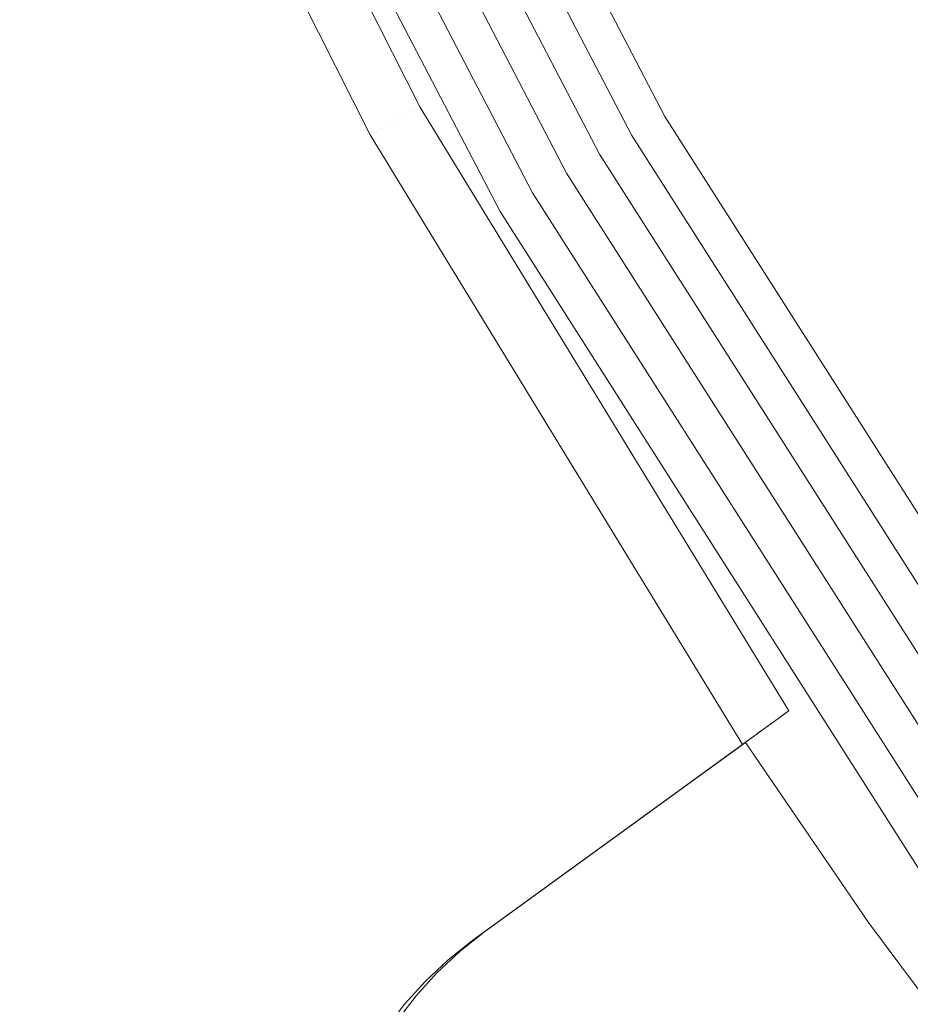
# Model space of a CAD drawing. Header units: millimetres. Extents: x -121 to 130, y -124 to 124.
# Tile 3 of 41: x -110 to -98, y -70 to -57. Entities that reach past the tile are written whole.
import ezdxf

# ---------------------------------------------------------------- set-up
doc = ezdxf.new("R2010")
doc.units = ezdxf.units.MM
doc.header["$LTSCALE"] = 25.4
doc.layers.add('Lighting-Moving Light', color=7, linetype='Continuous', lineweight=5, true_color=0x000000)

# ---------------------------------------------------------------- blocks, each defined once
blk = doc.blocks.new('Group-2-1')
at = {"layer": 'Lighting-Moving Light', "color": 7, "linetype": 'Continuous', "lineweight": 5, "transparency": 33554687}
for points, invisible_edges in [([(-38609.561, 5655.678, -577.803), (-38614.146, 5664.776, -577.803), (-38614.205, 5664.749, -577.811), (-38609.617, 5655.647, -577.811)], 15), ([(-38609.504, 5655.71, -577.8), (-38614.087, 5664.802, -577.8), (-38614.146, 5664.776, -577.803), (-38609.561, 5655.678, -577.803)], 14), ([(-38614.087, 5664.802, -577.8), (-38609.504, 5655.71, -577.8), (-38606.718, 5655.335, -577.8), (-38611.462, 5664.447, -577.8)], 10), ([(-38609.83, 5655.528, -577.9), (-38614.427, 5664.649, -577.9), (-38614.477, 5664.626, -577.935), (-38609.878, 5655.501, -577.935)], 15), ([(-38609.78, 5655.556, -577.87), (-38614.374, 5664.672, -577.87), (-38614.427, 5664.649, -577.9), (-38609.83, 5655.528, -577.9)], 15), ([(-38609.727, 5655.585, -577.845), (-38614.32, 5664.697, -577.845), (-38614.374, 5664.672, -577.87), (-38609.78, 5655.556, -577.87)], 15), ([(-38609.673, 5655.616, -577.825), (-38614.263, 5664.723, -577.825), (-38614.32, 5664.697, -577.845), (-38609.727, 5655.585, -577.845)], 15), ([(-38609.617, 5655.647, -577.811), (-38614.205, 5664.749, -577.811), (-38614.263, 5664.723, -577.825), (-38609.673, 5655.616, -577.825)], 15), ([(-38611.009, 5664.658, -578.305), (-38606.285, 5655.585, -578.305), (-38607.143, 5655.09, -677.305), (-38611.906, 5664.24, -677.305)], 10), ([(-38606.336, 5655.556, -578.065), (-38611.062, 5664.634, -578.065), (-38611.081, 5664.625, -578.029), (-38606.354, 5655.545, -578.029)], 15), ([(-38606.321, 5655.565, -578.103), (-38611.045, 5664.641, -578.103), (-38611.062, 5664.634, -578.065), (-38606.336, 5655.556, -578.065)], 15), ([(-38606.308, 5655.572, -578.141), (-38611.032, 5664.648, -578.141), (-38611.045, 5664.641, -578.103), (-38606.321, 5655.565, -578.103)], 15), ([(-38606.298, 5655.578, -578.181), (-38611.022, 5664.652, -578.181), (-38611.032, 5664.648, -578.141), (-38606.308, 5655.572, -578.141)], 15), ([(-38606.291, 5655.582, -578.222), (-38611.014, 5664.656, -578.222), (-38611.022, 5664.652, -578.181), (-38606.298, 5655.578, -578.181)], 15), ([(-38606.286, 5655.584, -578.263), (-38611.01, 5664.658, -578.263), (-38611.014, 5664.656, -578.222), (-38606.291, 5655.582, -578.222)], 15), ([(-38606.285, 5655.585, -578.305), (-38611.009, 5664.658, -578.305), (-38611.01, 5664.658, -578.263), (-38606.286, 5655.584, -578.263)], 14), ([(-38610.136, 5655.357, -578.352), (-38614.746, 5664.505, -578.352), (-38614.759, 5664.499, -578.415), (-38610.148, 5655.35, -578.415)], 15), ([(-38610.118, 5655.367, -578.29), (-38614.728, 5664.513, -578.29), (-38614.746, 5664.505, -578.352), (-38610.136, 5655.357, -578.352)], 15), ([(-38610.096, 5655.379, -578.23), (-38614.705, 5664.523, -578.23), (-38614.728, 5664.513, -578.29), (-38610.118, 5655.367, -578.29)], 15), ([(-38610.07, 5655.394, -578.172), (-38614.677, 5664.536, -578.172), (-38614.705, 5664.523, -578.23), (-38610.096, 5655.379, -578.23)], 15), ([(-38610.039, 5655.411, -578.117), (-38614.645, 5664.55, -578.117), (-38614.677, 5664.536, -578.172), (-38610.07, 5655.394, -578.172)], 15), ([(-38610.004, 5655.431, -578.066), (-38614.609, 5664.567, -578.066), (-38614.645, 5664.55, -578.117), (-38610.039, 5655.411, -578.117)], 15), ([(-38609.966, 5655.452, -578.018), (-38614.568, 5664.585, -578.018), (-38614.609, 5664.567, -578.066), (-38610.004, 5655.431, -578.066)], 15), ([(-38609.924, 5655.476, -577.974), (-38614.524, 5664.605, -577.974), (-38614.568, 5664.585, -578.018), (-38609.966, 5655.452, -578.018)], 15), ([(-38609.878, 5655.501, -577.935), (-38614.477, 5664.626, -577.935), (-38614.524, 5664.605, -577.974), (-38609.924, 5655.476, -577.974)], 15), ([(-38606.577, 5655.417, -577.827), (-38611.314, 5664.516, -577.827), (-38611.35, 5664.499, -577.815), (-38606.611, 5655.397, -577.815)], 15), ([(-38606.543, 5655.436, -577.843), (-38611.279, 5664.533, -577.843), (-38611.314, 5664.516, -577.827), (-38606.577, 5655.417, -577.827)], 15), ([(-38606.511, 5655.455, -577.861), (-38611.245, 5664.548, -577.861), (-38611.279, 5664.533, -577.843), (-38606.543, 5655.436, -577.843)], 15), ([(-38606.48, 5655.473, -577.882), (-38611.213, 5664.563, -577.882), (-38611.245, 5664.548, -577.861), (-38606.511, 5655.455, -577.861)], 15), ([(-38606.451, 5655.489, -577.907), (-38611.182, 5664.578, -577.907), (-38611.213, 5664.563, -577.882), (-38606.48, 5655.473, -577.882)], 15), ([(-38606.424, 5655.505, -577.934), (-38611.153, 5664.591, -577.934), (-38611.182, 5664.578, -577.907), (-38606.451, 5655.489, -577.907)], 15), ([(-38606.398, 5655.52, -577.963), (-38611.127, 5664.603, -577.963), (-38611.153, 5664.591, -577.934), (-38606.424, 5655.505, -577.934)], 15), ([(-38606.375, 5655.533, -577.995), (-38611.103, 5664.615, -577.995), (-38611.127, 5664.603, -577.963), (-38606.398, 5655.52, -577.963)], 15), ([(-38606.354, 5655.545, -578.029), (-38611.081, 5664.625, -578.029), (-38611.103, 5664.615, -577.995), (-38606.375, 5655.533, -577.995)], 15), ([(-38610.148, 5655.35, -578.415), (-38614.759, 5664.499, -578.415), (-38614.767, 5664.495, -578.48), (-38610.156, 5655.346, -578.48)], 15), ([(-38614.122, 5663.208, -578.545), (-38610.159, 5655.344, -578.545), (-38610.156, 5655.346, -578.48), (-38614.767, 5664.495, -578.48)], 14), ([(-38606.682, 5655.356, -577.802), (-38611.424, 5664.465, -577.802), (-38611.462, 5664.447, -577.8), (-38606.718, 5655.335, -577.8)], 11), ([(-38606.647, 5655.377, -577.807), (-38611.387, 5664.482, -577.807), (-38611.424, 5664.465, -577.802), (-38606.682, 5655.356, -577.802)], 15), ([(-38606.611, 5655.397, -577.815), (-38611.35, 5664.499, -577.815), (-38611.387, 5664.482, -577.807), (-38606.647, 5655.377, -577.807)], 15), ([(-38607.428, 5654.925, -677.77), (-38612.205, 5664.101, -677.77), (-38612.169, 5664.118, -677.754), (-38607.394, 5654.945, -677.754)], 15), ([(-38607.394, 5654.945, -677.754), (-38612.169, 5664.118, -677.754), (-38612.134, 5664.134, -677.734), (-38607.36, 5654.964, -677.734)], 15), ([(-38607.36, 5654.964, -677.734), (-38612.134, 5664.134, -677.734), (-38612.101, 5664.149, -677.711), (-38607.329, 5654.983, -677.711)], 15), ([(-38607.329, 5654.983, -677.711), (-38612.101, 5664.149, -677.711), (-38612.069, 5664.164, -677.684), (-38607.299, 5655, -677.684)], 15), ([(-38607.299, 5655, -677.684), (-38612.069, 5664.164, -677.684), (-38612.04, 5664.177, -677.655), (-38607.271, 5655.016, -677.655)], 15), ([(-38607.271, 5655.016, -677.655), (-38612.04, 5664.177, -677.655), (-38612.014, 5664.19, -677.624), (-38607.246, 5655.031, -677.624)], 15), ([(-38607.246, 5655.031, -677.624), (-38612.014, 5664.19, -677.624), (-38611.989, 5664.201, -677.589), (-38607.223, 5655.044, -677.589)], 15), ([(-38607.223, 5655.044, -677.589), (-38611.989, 5664.201, -677.589), (-38611.968, 5664.211, -677.553), (-38607.202, 5655.056, -677.553)], 15), ([(-38607.202, 5655.056, -677.553), (-38611.968, 5664.211, -677.553), (-38611.95, 5664.22, -677.515), (-38607.185, 5655.066, -677.515)], 15), ([(-38607.185, 5655.066, -677.515), (-38611.95, 5664.22, -677.515), (-38611.934, 5664.227, -677.475), (-38607.17, 5655.074, -677.475)], 15), ([(-38607.17, 5655.074, -677.475), (-38611.934, 5664.227, -677.475), (-38611.922, 5664.232, -677.433), (-38607.158, 5655.081, -677.433)], 15), ([(-38607.158, 5655.081, -677.433), (-38611.922, 5664.232, -677.433), (-38611.913, 5664.237, -677.391), (-38607.15, 5655.086, -677.391)], 15), ([(-38607.15, 5655.086, -677.391), (-38611.913, 5664.237, -677.391), (-38611.908, 5664.239, -677.348), (-38607.145, 5655.089, -677.348)], 15), ([(-38607.145, 5655.089, -677.348), (-38611.908, 5664.239, -677.348), (-38611.906, 5664.24, -677.305), (-38607.143, 5655.09, -677.305)], 11), ([(-38608.024, 5654.581, -677.8), (-38612.828, 5663.81, -677.8), (-38612.359, 5664.029, -677.8), (-38607.576, 5654.84, -677.8)], 10), ([(-38607.576, 5654.84, -677.8), (-38612.359, 5664.029, -677.8), (-38612.32, 5664.047, -677.798), (-38607.538, 5654.862, -677.798)], 14), ([(-38607.538, 5654.862, -677.798), (-38612.32, 5664.047, -677.798), (-38612.281, 5664.065, -677.793), (-38607.501, 5654.883, -677.793)], 15), ([(-38607.501, 5654.883, -677.793), (-38612.281, 5664.065, -677.793), (-38612.242, 5664.083, -677.783), (-38607.464, 5654.904, -677.783)], 15), ([(-38607.464, 5654.904, -677.783), (-38612.242, 5664.083, -677.783), (-38612.205, 5664.101, -677.77), (-38607.428, 5654.925, -677.77)], 15), ([(-38608.202, 5654.479, -677.752), (-38613.014, 5663.723, -677.752), (-38612.979, 5663.74, -677.769), (-38608.168, 5654.498, -677.769)], 15), ([(-38608.168, 5654.498, -677.769), (-38612.979, 5663.74, -677.769), (-38612.942, 5663.757, -677.782), (-38608.133, 5654.518, -677.782)], 15), ([(-38608.133, 5654.518, -677.782), (-38612.942, 5663.757, -677.782), (-38612.904, 5663.774, -677.792), (-38608.097, 5654.539, -677.792)], 15), ([(-38608.097, 5654.539, -677.792), (-38612.904, 5663.774, -677.792), (-38612.866, 5663.792, -677.798), (-38608.06, 5654.56, -677.798)], 15), ([(-38608.06, 5654.56, -677.798), (-38612.866, 5663.792, -677.798), (-38612.828, 5663.81, -677.8), (-38608.024, 5654.581, -677.8)], 11), ([(-38610.159, 5655.344, -578.545), (-38614.122, 5663.208, -578.545), (-38613.274, 5663.602, -677.312)], 10), ([(-38608.45, 5654.335, -677.312), (-38613.274, 5663.602, -677.312), (-38613.272, 5663.603, -677.355), (-38608.448, 5654.337, -677.355)], 14), ([(-38613.274, 5663.602, -677.312), (-38608.45, 5654.335, -677.312), (-38610.159, 5655.344, -578.545)], 10), ([(-38608.448, 5654.337, -677.355), (-38613.272, 5663.603, -677.355), (-38613.266, 5663.606, -677.397), (-38608.442, 5654.34, -677.397)], 15), ([(-38608.442, 5654.34, -677.397), (-38613.266, 5663.606, -677.397), (-38613.257, 5663.61, -677.438), (-38608.433, 5654.345, -677.438)], 15), ([(-38608.433, 5654.345, -677.438), (-38613.257, 5663.61, -677.438), (-38613.245, 5663.616, -677.478), (-38608.422, 5654.352, -677.478)], 15), ([(-38608.422, 5654.352, -677.478), (-38613.245, 5663.616, -677.478), (-38613.229, 5663.623, -677.518), (-38608.407, 5654.36, -677.518)], 15), ([(-38608.407, 5654.36, -677.518), (-38613.229, 5663.623, -677.518), (-38613.211, 5663.632, -677.555), (-38608.39, 5654.37, -677.555)], 15), ([(-38608.39, 5654.37, -677.555), (-38613.211, 5663.632, -677.555), (-38613.19, 5663.641, -677.591), (-38608.37, 5654.382, -677.591)], 15), ([(-38608.37, 5654.382, -677.591), (-38613.19, 5663.641, -677.591), (-38613.166, 5663.652, -677.624), (-38608.347, 5654.395, -677.624)], 15), ([(-38608.347, 5654.395, -677.624), (-38613.166, 5663.652, -677.624), (-38613.14, 5663.665, -677.655), (-38608.322, 5654.409, -677.655)], 15), ([(-38608.322, 5654.409, -677.655), (-38613.14, 5663.665, -677.655), (-38613.111, 5663.678, -677.684), (-38608.295, 5654.425, -677.684)], 15), ([(-38608.295, 5654.425, -677.684), (-38613.111, 5663.678, -677.684), (-38613.081, 5663.692, -677.71), (-38608.265, 5654.442, -677.71)], 15), ([(-38608.265, 5654.442, -677.71), (-38613.081, 5663.692, -677.71), (-38613.048, 5663.707, -677.733), (-38608.234, 5654.46, -677.733)], 15), ([(-38608.234, 5654.46, -677.733), (-38613.048, 5663.707, -677.733), (-38613.014, 5663.723, -677.752), (-38608.202, 5654.479, -677.752)], 15), ([(-38604.655, 5647.767, -577.8), (-38609.504, 5655.71, -577.8), (-38609.561, 5655.678, -577.803)], 10), ([(-38601.199, 5646.671, -577.8), (-38606.718, 5655.335, -577.8), (-38609.504, 5655.71, -577.8), (-38604.655, 5647.767, -577.8)], 10), ([(-38604.844, 5647.629, -577.837), (-38609.727, 5655.585, -577.845), (-38609.78, 5655.556, -577.87)], 11), ([(-38604.812, 5647.653, -577.826), (-38609.673, 5655.616, -577.825), (-38609.727, 5655.585, -577.845)], 11), ([(-38609.727, 5655.585, -577.845), (-38604.844, 5647.629, -577.837), (-38604.812, 5647.653, -577.826)], 9), ([(-38604.739, 5647.706, -577.807), (-38609.617, 5655.647, -577.811), (-38609.673, 5655.616, -577.825)], 11), ([(-38609.673, 5655.616, -577.825), (-38604.786, 5647.671, -577.818), (-38604.739, 5647.706, -577.807)], 9), ([(-38609.673, 5655.616, -577.825), (-38604.798, 5647.663, -577.821), (-38604.786, 5647.671, -577.818)], 9), ([(-38609.673, 5655.616, -577.825), (-38604.812, 5647.653, -577.826), (-38604.798, 5647.663, -577.821)], 9), ([(-38604.708, 5647.728, -577.803), (-38609.561, 5655.678, -577.803), (-38609.617, 5655.647, -577.811)], 11), ([(-38609.617, 5655.647, -577.811), (-38604.739, 5647.706, -577.807), (-38604.708, 5647.728, -577.803)], 9), ([(-38609.561, 5655.678, -577.803), (-38604.691, 5647.741, -577.801), (-38604.655, 5647.767, -577.8)], 9), ([(-38609.561, 5655.678, -577.803), (-38604.708, 5647.728, -577.803), (-38604.691, 5647.741, -577.801)], 9), ([(-38606.285, 5655.585, -578.305), (-38600.789, 5646.958, -578.305), (-38601.6, 5646.39, -677.305), (-38607.143, 5655.09, -677.305)], 10), ([(-38600.81, 5646.943, -578.141), (-38606.308, 5655.572, -578.141), (-38606.321, 5655.565, -578.103), (-38600.822, 5646.935, -578.103)], 15), ([(-38600.801, 5646.95, -578.181), (-38606.298, 5655.578, -578.181), (-38606.308, 5655.572, -578.141), (-38600.81, 5646.943, -578.141)], 15), ([(-38600.794, 5646.954, -578.222), (-38606.291, 5655.582, -578.222), (-38606.298, 5655.578, -578.181), (-38600.801, 5646.95, -578.181)], 15), ([(-38600.79, 5646.957, -578.263), (-38606.286, 5655.584, -578.263), (-38606.291, 5655.582, -578.222), (-38600.794, 5646.954, -578.222)], 15), ([(-38600.789, 5646.958, -578.305), (-38606.285, 5655.585, -578.305), (-38606.286, 5655.584, -578.263), (-38600.79, 5646.957, -578.263)], 14), ([(-38605.083, 5647.456, -578.018), (-38609.966, 5655.452, -578.018), (-38610.004, 5655.431, -578.066)], 11), ([(-38605.061, 5647.472, -577.992), (-38609.924, 5655.476, -577.974), (-38609.966, 5655.452, -578.018)], 11), ([(-38609.966, 5655.452, -578.018), (-38605.083, 5647.456, -578.018), (-38605.061, 5647.472, -577.992)], 9), ([(-38605.002, 5647.515, -577.935), (-38609.878, 5655.501, -577.935), (-38609.924, 5655.476, -577.974)], 11), ([(-38609.924, 5655.476, -577.974), (-38605.025, 5647.498, -577.955), (-38605.002, 5647.515, -577.935)], 9), ([(-38609.924, 5655.476, -577.974), (-38605.061, 5647.472, -577.992), (-38605.025, 5647.498, -577.955)], 9), ([(-38604.986, 5647.527, -577.921), (-38604.975, 5647.534, -577.913), (-38609.83, 5655.528, -577.9), (-38609.878, 5655.501, -577.935)], 14), ([(-38609.878, 5655.501, -577.935), (-38605.002, 5647.515, -577.935), (-38604.986, 5647.527, -577.921)], 9), ([(-38604.911, 5647.581, -577.87), (-38609.78, 5655.556, -577.87), (-38609.83, 5655.528, -577.9)], 11), ([(-38609.83, 5655.528, -577.9), (-38604.933, 5647.565, -577.883), (-38604.911, 5647.581, -577.87)], 9), ([(-38609.83, 5655.528, -577.9), (-38604.975, 5647.534, -577.913), (-38604.933, 5647.565, -577.883)], 9), ([(-38609.78, 5655.556, -577.87), (-38604.889, 5647.597, -577.858), (-38604.844, 5647.629, -577.837)], 9), ([(-38609.78, 5655.556, -577.87), (-38604.911, 5647.581, -577.87), (-38604.889, 5647.597, -577.858)], 9), ([(-38601.003, 5646.808, -577.861), (-38606.511, 5655.455, -577.861), (-38606.543, 5655.436, -577.843), (-38601.033, 5646.787, -577.843)], 15), ([(-38600.973, 5646.829, -577.882), (-38606.48, 5655.473, -577.882), (-38606.511, 5655.455, -577.861), (-38601.003, 5646.808, -577.861)], 15), ([(-38600.946, 5646.848, -577.907), (-38606.451, 5655.489, -577.907), (-38606.48, 5655.473, -577.882), (-38600.973, 5646.829, -577.882)], 15), ([(-38600.92, 5646.866, -577.934), (-38606.424, 5655.505, -577.934), (-38606.451, 5655.489, -577.907), (-38600.946, 5646.848, -577.907)], 15), ([(-38600.896, 5646.883, -577.963), (-38606.398, 5655.52, -577.963), (-38606.424, 5655.505, -577.934), (-38600.92, 5646.866, -577.934)], 15), ([(-38600.874, 5646.898, -577.995), (-38606.375, 5655.533, -577.995), (-38606.398, 5655.52, -577.963), (-38600.896, 5646.883, -577.963)], 15), ([(-38600.854, 5646.912, -578.029), (-38606.354, 5655.545, -578.029), (-38606.375, 5655.533, -577.995), (-38600.874, 5646.898, -577.995)], 15), ([(-38600.837, 5646.924, -578.065), (-38606.336, 5655.556, -578.065), (-38606.354, 5655.545, -578.029), (-38600.854, 5646.912, -578.029)], 15), ([(-38600.822, 5646.935, -578.103), (-38606.321, 5655.565, -578.103), (-38606.336, 5655.556, -578.065), (-38600.837, 5646.924, -578.065)], 15), ([(-38610.156, 5655.346, -578.48), (-38610.159, 5655.344, -578.545), (-38609.259, 5653.87, -578.545)], 9), ([(-38608.45, 5654.335, -677.312), (-38609.259, 5653.87, -578.545), (-38610.159, 5655.344, -578.545)], 9), ([(-38605.254, 5647.332, -578.426), (-38610.148, 5655.35, -578.415), (-38610.156, 5655.346, -578.48)], 11), ([(-38605.26, 5647.328, -578.48), (-38610.156, 5655.346, -578.48), (-38609.259, 5653.87, -578.545)], 11), ([(-38610.156, 5655.346, -578.48), (-38605.26, 5647.328, -578.48), (-38605.254, 5647.332, -578.426)], 9), ([(-38605.24, 5647.341, -578.352), (-38610.136, 5655.357, -578.352), (-38610.148, 5655.35, -578.415)], 11), ([(-38610.148, 5655.35, -578.415), (-38605.244, 5647.339, -578.368), (-38605.24, 5647.341, -578.352)], 9), ([(-38610.148, 5655.35, -578.415), (-38605.254, 5647.332, -578.426), (-38605.244, 5647.339, -578.368)], 9), ([(-38605.227, 5647.351, -578.299), (-38610.118, 5655.367, -578.29), (-38610.136, 5655.357, -578.352)], 11), ([(-38610.136, 5655.357, -578.352), (-38605.231, 5647.348, -578.312), (-38605.227, 5647.351, -578.299)], 9), ([(-38610.136, 5655.357, -578.352), (-38605.24, 5647.341, -578.352), (-38605.231, 5647.348, -578.312)], 9), ([(-38605.204, 5647.368, -578.23), (-38610.096, 5655.379, -578.23), (-38610.118, 5655.367, -578.29)], 11), ([(-38610.118, 5655.367, -578.29), (-38605.209, 5647.364, -578.243), (-38605.204, 5647.368, -578.23)], 9), ([(-38610.118, 5655.367, -578.29), (-38605.227, 5647.351, -578.299), (-38605.209, 5647.364, -578.243)], 9), ([(-38605.188, 5647.38, -578.19), (-38610.07, 5655.394, -578.172), (-38610.096, 5655.379, -578.23)], 11), ([(-38610.096, 5655.379, -578.23), (-38605.204, 5647.368, -578.23), (-38605.188, 5647.38, -578.19)], 9), ([(-38605.151, 5647.407, -578.118), (-38610.039, 5655.411, -578.117), (-38610.07, 5655.394, -578.172)], 11), ([(-38610.07, 5655.394, -578.172), (-38605.163, 5647.398, -578.139), (-38605.151, 5647.407, -578.118)], 9), ([(-38610.07, 5655.394, -578.172), (-38605.188, 5647.38, -578.19), (-38605.163, 5647.398, -578.139)], 9), ([(-38605.128, 5647.423, -578.079), (-38610.004, 5655.431, -578.066), (-38610.039, 5655.411, -578.117)], 11), ([(-38610.039, 5655.411, -578.117), (-38605.136, 5647.418, -578.091), (-38605.128, 5647.423, -578.079)], 9), ([(-38610.039, 5655.411, -578.117), (-38605.151, 5647.407, -578.118), (-38605.136, 5647.418, -578.091)], 9), ([(-38610.004, 5655.431, -578.066), (-38605.096, 5647.447, -578.034), (-38605.083, 5647.456, -578.018)], 9), ([(-38610.004, 5655.431, -578.066), (-38605.128, 5647.423, -578.079), (-38605.096, 5647.447, -578.034)], 9), ([(-38601.165, 5646.695, -577.802), (-38606.682, 5655.356, -577.802), (-38606.718, 5655.335, -577.8), (-38601.199, 5646.671, -577.8)], 11), ([(-38601.131, 5646.719, -577.807), (-38606.647, 5655.377, -577.807), (-38606.682, 5655.356, -577.802), (-38601.165, 5646.695, -577.802)], 15), ([(-38601.098, 5646.742, -577.815), (-38606.611, 5655.397, -577.815), (-38606.647, 5655.377, -577.807), (-38601.131, 5646.719, -577.807)], 15), ([(-38601.065, 5646.765, -577.827), (-38606.577, 5655.417, -577.827), (-38606.611, 5655.397, -577.815), (-38601.098, 5646.742, -577.815)], 15), ([(-38601.033, 5646.787, -577.843), (-38606.543, 5655.436, -577.843), (-38606.577, 5655.417, -577.827), (-38601.065, 5646.765, -577.827)], 15), ([(-38601.676, 5646.337, -677.589), (-38607.223, 5655.044, -677.589), (-38607.202, 5655.056, -677.553), (-38601.656, 5646.351, -677.553)], 15), ([(-38601.656, 5646.351, -677.553), (-38607.202, 5655.056, -677.553), (-38607.185, 5655.066, -677.515), (-38601.64, 5646.362, -677.515)], 15), ([(-38601.64, 5646.362, -677.515), (-38607.185, 5655.066, -677.515), (-38607.17, 5655.074, -677.475), (-38601.626, 5646.372, -677.475)], 15), ([(-38601.626, 5646.372, -677.475), (-38607.17, 5655.074, -677.475), (-38607.158, 5655.081, -677.433), (-38601.615, 5646.38, -677.433)], 15), ([(-38601.615, 5646.38, -677.433), (-38607.158, 5655.081, -677.433), (-38607.15, 5655.086, -677.391), (-38601.607, 5646.385, -677.391)], 15), ([(-38601.607, 5646.385, -677.391), (-38607.15, 5655.086, -677.391), (-38607.145, 5655.089, -677.348), (-38601.602, 5646.389, -677.348)], 15), ([(-38601.602, 5646.389, -677.348), (-38607.145, 5655.089, -677.348), (-38607.143, 5655.09, -677.305), (-38601.6, 5646.39, -677.305)], 11), ([(-38601.904, 5646.177, -677.783), (-38607.464, 5654.904, -677.783), (-38607.428, 5654.925, -677.77), (-38601.87, 5646.201, -677.77)], 15), ([(-38601.87, 5646.201, -677.77), (-38607.428, 5654.925, -677.77), (-38607.394, 5654.945, -677.754), (-38601.838, 5646.224, -677.754)], 15), ([(-38601.838, 5646.224, -677.754), (-38607.394, 5654.945, -677.754), (-38607.36, 5654.964, -677.734), (-38601.806, 5646.246, -677.734)], 15), ([(-38601.806, 5646.246, -677.734), (-38607.36, 5654.964, -677.734), (-38607.329, 5654.983, -677.711), (-38601.776, 5646.267, -677.711)], 15), ([(-38601.776, 5646.267, -677.711), (-38607.329, 5654.983, -677.711), (-38607.299, 5655, -677.684), (-38601.748, 5646.287, -677.684)], 15), ([(-38601.748, 5646.287, -677.684), (-38607.299, 5655, -677.684), (-38607.271, 5655.016, -677.655), (-38601.722, 5646.305, -677.655)], 15), ([(-38601.722, 5646.305, -677.655), (-38607.271, 5655.016, -677.655), (-38607.246, 5655.031, -677.624), (-38601.697, 5646.322, -677.624)], 15), ([(-38601.697, 5646.322, -677.624), (-38607.246, 5655.031, -677.624), (-38607.223, 5655.044, -677.589), (-38601.676, 5646.337, -677.589)], 15), ([(-38607.576, 5654.84, -677.8), (-38602.01, 5646.103, -677.8), (-38602.433, 5645.807, -677.8), (-38608.024, 5654.581, -677.8)], 10), ([(-38602.01, 5646.103, -677.8), (-38607.576, 5654.84, -677.8), (-38607.538, 5654.862, -677.798), (-38601.974, 5646.128, -677.798)], 14), ([(-38601.974, 5646.128, -677.798), (-38607.538, 5654.862, -677.798), (-38607.501, 5654.883, -677.793), (-38601.939, 5646.153, -677.793)], 15), ([(-38601.939, 5646.153, -677.793), (-38607.501, 5654.883, -677.793), (-38607.464, 5654.904, -677.783), (-38601.904, 5646.177, -677.783)], 15), ([(-38602.537, 5645.734, -677.782), (-38608.133, 5654.518, -677.782), (-38608.097, 5654.539, -677.792), (-38602.503, 5645.758, -677.792)], 15), ([(-38602.503, 5645.758, -677.792), (-38608.097, 5654.539, -677.792), (-38608.06, 5654.56, -677.798), (-38602.468, 5645.782, -677.798)], 15), ([(-38602.468, 5645.782, -677.798), (-38608.06, 5654.56, -677.798), (-38608.024, 5654.581, -677.8), (-38602.433, 5645.807, -677.8)], 11), ([(-38602.739, 5645.592, -677.624), (-38608.347, 5654.395, -677.624), (-38608.322, 5654.409, -677.655), (-38602.716, 5645.609, -677.655)], 15), ([(-38602.716, 5645.609, -677.655), (-38608.322, 5654.409, -677.655), (-38608.295, 5654.425, -677.684), (-38602.69, 5645.627, -677.684)], 15), ([(-38602.69, 5645.627, -677.684), (-38608.295, 5654.425, -677.684), (-38608.265, 5654.442, -677.71), (-38602.662, 5645.646, -677.71)], 15), ([(-38602.662, 5645.646, -677.71), (-38608.265, 5654.442, -677.71), (-38608.234, 5654.46, -677.733), (-38602.633, 5645.667, -677.733)], 15), ([(-38602.633, 5645.667, -677.733), (-38608.234, 5654.46, -677.733), (-38608.202, 5654.479, -677.752), (-38602.602, 5645.689, -677.752)], 15), ([(-38602.602, 5645.689, -677.752), (-38608.202, 5654.479, -677.752), (-38608.168, 5654.498, -677.769), (-38602.57, 5645.711, -677.769)], 15), ([(-38602.57, 5645.711, -677.769), (-38608.168, 5654.498, -677.769), (-38608.133, 5654.518, -677.782), (-38602.537, 5645.734, -677.782)], 15), ([(-38609.259, 5653.87, -578.545), (-38608.45, 5654.335, -677.312), (-38605.224, 5647.353, -583.3)], 11), ([(-38602.837, 5645.524, -677.312), (-38608.45, 5654.335, -677.312), (-38608.448, 5654.337, -677.355), (-38602.835, 5645.526, -677.355)], 14), ([(-38605.224, 5647.353, -583.3), (-38608.45, 5654.335, -677.312), (-38602.837, 5645.524, -677.312)], 9), ([(-38602.835, 5645.526, -677.355), (-38608.448, 5654.337, -677.355), (-38608.442, 5654.34, -677.397), (-38602.829, 5645.529, -677.397)], 15), ([(-38602.829, 5645.529, -677.397), (-38608.442, 5654.34, -677.397), (-38608.433, 5654.345, -677.438), (-38602.821, 5645.535, -677.438)], 15), ([(-38602.821, 5645.535, -677.438), (-38608.433, 5654.345, -677.438), (-38608.422, 5654.352, -677.478), (-38602.81, 5645.543, -677.478)], 15), ([(-38602.81, 5645.543, -677.478), (-38608.422, 5654.352, -677.478), (-38608.407, 5654.36, -677.518), (-38602.796, 5645.553, -677.518)], 15), ([(-38602.796, 5645.553, -677.518), (-38608.407, 5654.36, -677.518), (-38608.39, 5654.37, -677.555), (-38602.78, 5645.564, -677.555)], 15), ([(-38602.78, 5645.564, -677.555), (-38608.39, 5654.37, -677.555), (-38608.37, 5654.382, -677.591), (-38602.761, 5645.577, -677.591)], 15), ([(-38602.761, 5645.577, -677.591), (-38608.37, 5654.382, -677.591), (-38608.347, 5654.395, -677.624), (-38602.739, 5645.592, -677.624)], 15), ([(-38605.224, 5647.353, -583.3), (-38605.262, 5647.325, -578.545), (-38609.259, 5653.87, -578.545)], 8), ([(-38609.259, 5653.87, -578.545), (-38605.262, 5647.325, -578.545), (-38605.26, 5647.327, -578.485)], 8), ([(-38609.259, 5653.87, -578.545), (-38605.26, 5647.327, -578.485), (-38605.26, 5647.328, -578.48)], 9), ([(-38608.809, 5644.749, -577.8), (-38604.655, 5647.767, -577.8), (-38604.691, 5647.741, -577.801)], 8), ([(-38602.963, 5636.702, -577.8), (-38598.809, 5639.72, -577.8), (-38604.655, 5647.767, -577.8), (-38608.809, 5644.749, -577.8)], 10), ([(-38608.809, 5644.749, -577.8), (-38604.691, 5647.741, -577.801), (-38604.708, 5647.728, -577.803)], 9), ([(-38604.708, 5647.728, -577.803), (-38604.739, 5647.706, -577.807), (-38608.809, 5644.749, -577.8)], 10), ([(-38608.809, 5644.749, -577.8), (-38604.739, 5647.706, -577.807), (-38604.786, 5647.671, -577.818)], 9), ([(-38608.809, 5644.749, -577.8), (-38604.786, 5647.671, -577.818), (-38604.798, 5647.663, -577.821)], 9), ([(-38604.655, 5647.767, -577.8), (-38594.945, 5638.521, -577.8), (-38601.199, 5646.671, -577.8)], 9), ([(-38604.655, 5647.767, -577.8), (-38588.005, 5630.947, -577.8), (-38594.945, 5638.521, -577.8)], 9), ([(-38588.005, 5630.947, -577.8), (-38604.655, 5647.767, -577.8), (-38598.809, 5639.72, -577.8), (-38592.753, 5632.654, -577.8)], 11), ([(-38604.798, 5647.663, -577.821), (-38604.812, 5647.653, -577.826), (-38608.809, 5644.749, -577.8)], 10), ([(-38608.809, 5644.749, -577.8), (-38604.812, 5647.653, -577.826), (-38604.844, 5647.629, -577.837)], 9), ([(-38604.844, 5647.629, -577.837), (-38604.889, 5647.597, -577.858), (-38608.809, 5644.749, -577.8)], 10), ([(-38604.889, 5647.597, -577.858), (-38604.911, 5647.581, -577.87), (-38604.933, 5647.565, -577.883), (-38608.809, 5644.749, -577.8)], 12), ([(-38608.809, 5644.749, -577.8), (-38604.933, 5647.565, -577.883), (-38604.975, 5647.534, -577.913)], 9), ([(-38608.809, 5644.749, -577.8), (-38604.975, 5647.534, -577.913), (-38604.986, 5647.527, -577.921)], 9), ([(-38604.986, 5647.527, -577.921), (-38605.002, 5647.515, -577.935), (-38605.025, 5647.498, -577.955), (-38608.809, 5644.749, -577.8)], 12), ([(-38605.025, 5647.498, -577.955), (-38605.061, 5647.472, -577.992), (-38608.809, 5644.749, -577.8)], 10), ([(-38605.061, 5647.472, -577.992), (-38605.083, 5647.456, -578.018), (-38605.096, 5647.447, -578.034), (-38608.809, 5644.749, -577.8)], 12), ([(-38608.809, 5644.749, -577.8), (-38605.096, 5647.447, -578.034), (-38605.128, 5647.423, -578.079)], 9), ([(-38608.809, 5644.749, -577.8), (-38605.128, 5647.423, -578.079), (-38605.136, 5647.418, -578.091)], 9), ([(-38605.136, 5647.418, -578.091), (-38605.151, 5647.407, -578.118), (-38608.809, 5644.749, -577.8)], 10), ([(-38605.151, 5647.407, -578.118), (-38605.163, 5647.398, -578.139), (-38608.809, 5644.749, -577.8)], 10), ([(-38605.163, 5647.398, -578.139), (-38605.188, 5647.38, -578.19), (-38608.809, 5644.749, -577.8)], 10), ([(-38605.188, 5647.38, -578.19), (-38605.204, 5647.368, -578.23), (-38605.209, 5647.364, -578.243), (-38608.809, 5644.749, -577.8)], 12), ([(-38608.809, 5644.749, -577.8), (-38605.209, 5647.364, -578.243), (-38605.227, 5647.351, -578.299)], 9), ([(-38605.262, 5647.325, -578.545), (-38605.224, 5647.353, -583.3), (-38608.654, 5644.862, -583.3), (-38608.809, 5644.749, -577.8)], 8), ([(-38608.809, 5644.749, -577.8), (-38605.227, 5647.351, -578.299), (-38605.231, 5647.348, -578.312)], 9), ([(-38605.231, 5647.348, -578.312), (-38605.24, 5647.341, -578.352), (-38608.809, 5644.749, -577.8)], 10), ([(-38605.24, 5647.341, -578.352), (-38605.244, 5647.339, -578.368), (-38608.809, 5644.749, -577.8)], 10), ([(-38605.244, 5647.339, -578.368), (-38605.254, 5647.332, -578.426), (-38608.809, 5644.749, -577.8)], 10), ([(-38605.254, 5647.332, -578.426), (-38605.26, 5647.328, -578.48), (-38605.26, 5647.327, -578.485), (-38608.809, 5644.749, -577.8)], 12), ([(-38608.809, 5644.749, -577.8), (-38605.26, 5647.327, -578.485), (-38605.262, 5647.325, -578.545)], 9), ([(-38608.654, 5644.862, -583.3), (-38605.224, 5647.353, -583.3), (-38603.607, 5644.985, -583.3)], 8), ([(-38602.837, 5645.524, -677.312), (-38603.607, 5644.985, -583.3), (-38605.224, 5647.353, -583.3)], 9), ([(-38599.378, 5639.307, -583.3), (-38603.607, 5644.985, -583.3), (-38602.837, 5645.524, -677.312)], 10), ([(-38603.607, 5644.985, -583.3), (-38610.7, 5640.59, -583.3), (-38610.703, 5641.001, -583.3), (-38610.672, 5641.411, -583.3)], 9), ([(-38603.607, 5644.985, -583.3), (-38610.689, 5640.429, -583.3), (-38610.7, 5640.59, -583.3)], 9), ([(-38607.502, 5636.189, -583.3), (-38607.652, 5636.249, -583.3), (-38610.689, 5640.429, -583.3), (-38603.607, 5644.985, -583.3)], 12), ([(-38610.672, 5641.411, -583.3), (-38610.608, 5641.817, -583.3), (-38603.607, 5644.985, -583.3)], 10), ([(-38610.608, 5641.817, -583.3), (-38610.51, 5642.217, -583.3), (-38603.607, 5644.985, -583.3)], 10), ([(-38610.51, 5642.217, -583.3), (-38610.38, 5642.607, -583.3), (-38603.607, 5644.985, -583.3)], 10), ([(-38610.38, 5642.607, -583.3), (-38610.217, 5642.985, -583.3), (-38603.607, 5644.985, -583.3)], 10), ([(-38610.217, 5642.985, -583.3), (-38610.025, 5643.348, -583.3), (-38603.607, 5644.985, -583.3)], 10), ([(-38610.025, 5643.348, -583.3), (-38609.802, 5643.694, -583.3), (-38603.607, 5644.985, -583.3)], 10), ([(-38609.802, 5643.694, -583.3), (-38609.552, 5644.021, -583.3), (-38603.607, 5644.985, -583.3)], 10), ([(-38609.552, 5644.021, -583.3), (-38609.276, 5644.325, -583.3), (-38603.607, 5644.985, -583.3)], 10), ([(-38609.276, 5644.325, -583.3), (-38608.976, 5644.606, -583.3), (-38603.607, 5644.985, -583.3)], 10), ([(-38608.976, 5644.606, -583.3), (-38608.654, 5644.862, -583.3), (-38603.607, 5644.985, -583.3)], 10), ([(-38606.713, 5635.961, -583.3), (-38607.112, 5636.059, -583.3), (-38607.502, 5636.189, -583.3), (-38603.607, 5644.985, -583.3)], 12), ([(-38603.607, 5644.985, -583.3), (-38606.306, 5635.897, -583.3), (-38606.713, 5635.961, -583.3)], 9), ([(-38603.607, 5644.985, -583.3), (-38605.896, 5635.867, -583.3), (-38606.306, 5635.897, -583.3)], 9), ([(-38603.607, 5644.985, -583.3), (-38605.485, 5635.87, -583.3), (-38605.896, 5635.867, -583.3)], 9), ([(-38603.607, 5644.985, -583.3), (-38605.076, 5635.908, -583.3), (-38605.485, 5635.87, -583.3)], 9), ([(-38603.607, 5644.985, -583.3), (-38604.671, 5635.979, -583.3), (-38605.076, 5635.908, -583.3)], 9), ([(-38603.607, 5644.985, -583.3), (-38604.273, 5636.083, -583.3), (-38604.671, 5635.979, -583.3)], 9), ([(-38603.607, 5644.985, -583.3), (-38603.885, 5636.22, -583.3), (-38604.273, 5636.083, -583.3)], 9), ([(-38603.607, 5644.985, -583.3), (-38603.51, 5636.388, -583.3), (-38603.885, 5636.22, -583.3)], 9), ([(-38603.607, 5644.985, -583.3), (-38603.15, 5636.587, -583.3), (-38603.51, 5636.388, -583.3)], 9), ([(-38603.607, 5644.985, -583.3), (-38602.807, 5636.815, -583.3), (-38603.15, 5636.587, -583.3)], 9), ([(-38603.607, 5644.985, -583.3), (-38599.378, 5639.307, -583.3), (-38602.807, 5636.815, -583.3)], 8), ([(-38608.976, 5644.606, -583.3), (-38609.131, 5644.493, -577.8), (-38608.809, 5644.749, -577.8), (-38608.654, 5644.862, -583.3)], 1), ([(-38602.963, 5636.702, -577.8), (-38608.809, 5644.749, -577.8), (-38609.131, 5644.493, -577.8)], 9), ([(-38609.276, 5644.325, -583.3), (-38609.432, 5644.212, -577.8), (-38609.131, 5644.493, -577.8), (-38608.976, 5644.606, -583.3)], 5), ([(-38602.963, 5636.702, -577.8), (-38609.131, 5644.493, -577.8), (-38609.432, 5644.212, -577.8)], 9), ([(-38609.552, 5644.021, -583.3), (-38609.708, 5643.908, -577.8), (-38609.432, 5644.212, -577.8), (-38609.276, 5644.325, -583.3)], 5), ([(-38602.963, 5636.702, -577.8), (-38609.432, 5644.212, -577.8), (-38609.708, 5643.908, -577.8)], 9), ([(-38609.802, 5643.694, -583.3), (-38609.958, 5643.581, -577.8), (-38609.708, 5643.908, -577.8), (-38609.552, 5644.021, -583.3)], 5)]:
    blk.add_3dface(points, dxfattribs=dict(at, invisible_edges=invisible_edges))
at = {"layer": 'Lighting-Moving Light', "color": 0, "flags": 1}
for tag in ['Yoke', 'Body', 'Base', 'Lens']:
    blk.add_attdef(tag, (-23394.144, 17430.034), '', height=0.18, dxfattribs=at)

msp = doc.modelspace()

# ---------------------------------------------------------------- block references
at = {"layer": 'Lighting-Moving Light', "color": 7, "transparency": 33554687}
msp.add_blockref('Group-2-1', (38504.739, -5714.213), dxfattribs=at)

doc.saveas('drawing.dxf')
